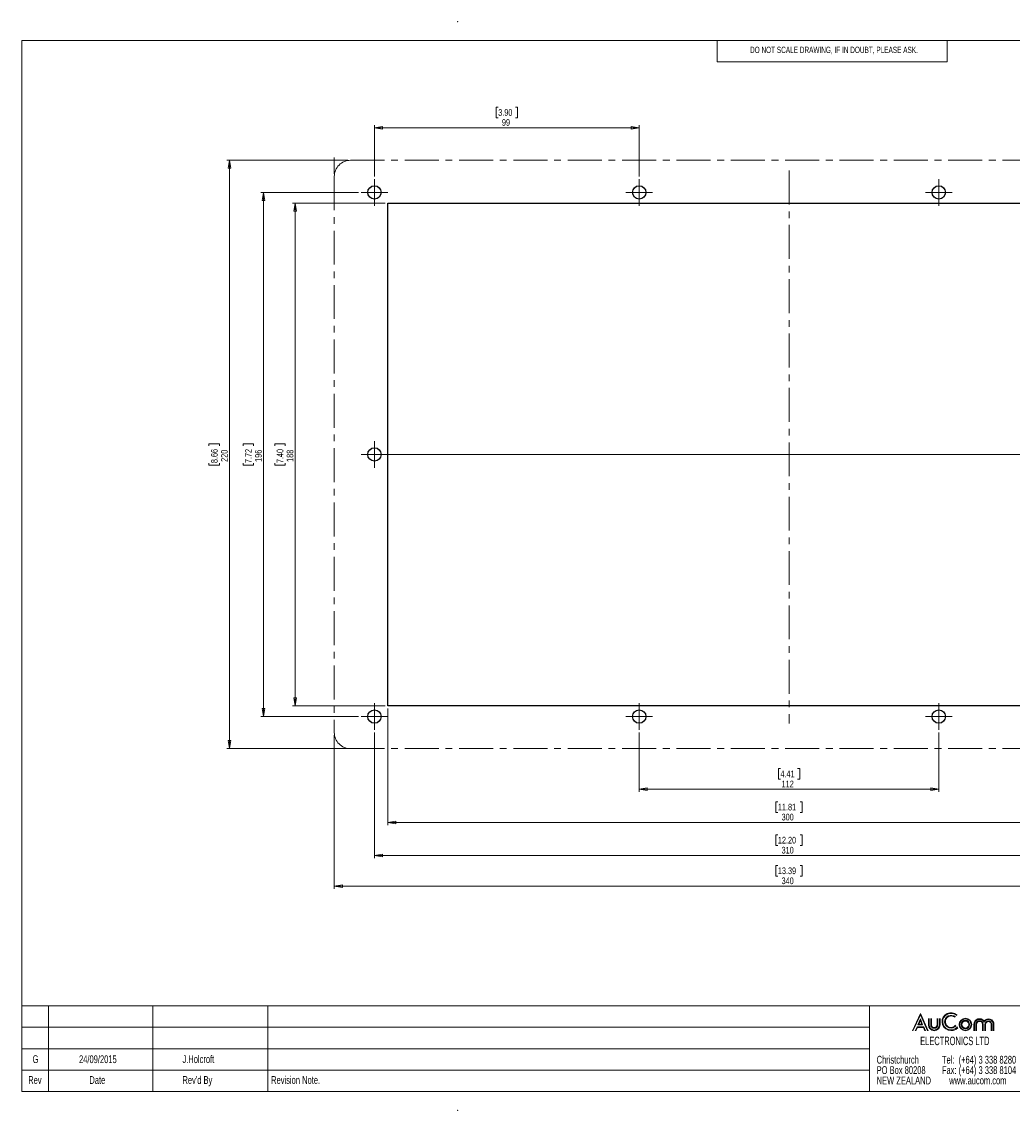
# Model space of a CAD drawing. Header units: millimetres. Extents: x 7 to 590, y 1 to 408.
# Tile 1 of 2: x 7 to 377, y 1 to 408. Entities that reach past the tile are written whole.
import ezdxf

# ---------------------------------------------------------------- set-up
doc = ezdxf.new("R2010")
doc.units = ezdxf.units.MM
doc.header["$PDSIZE"] = -1
doc.linetypes.add('CENTERX2', pattern=[20.32, 12.7, -2.54, 2.54, -2.54])
doc.styles.add('SLDTEXTSTYLE0', font='TXT', dxfattribs={"width": 0.605})
doc.styles.add('SLDTEXTSTYLE3', font='TXT', dxfattribs={"width": 0.75})
doc.dimstyles.new('SLDDIMSTYLE0', dxfattribs={"dimtxt": 2.5, "dimasz": 3, "dimexe": 0, "dimexo": 0.0625, "dimtad": 1, "dimdec": 0, "dimrnd": 1e-09, "dimzin": 12, "dimdsep": 46, "dimtxsty": 'SLDTEXTSTYLE3', "dimblk1": 'CLOSED', "dimblk2": 'CLOSED', "dimsah": 1, "dimcen": 0.09, "dimadec": 0, "dimazin": 3, "dimtfac": 1, "dimtofl": 0, "dimtmove": 0, "dimatfit": 3, "dimldrblk": 'CLOSED', "dimfxl": 0, "dimfrac": 2, "dimtolj": 1, "dimtzin": 12, "dimarcsym": 0})

# ---------------------------------------------------------------- blocks, each defined once
blk = doc.blocks.new('SW_NOTE_0_1')
at = {"color": 0, "linetype": 'Continuous', "lineweight": 0, "char_height": 2.9104, "attachment_point": 1, "style": 'SLDTEXTSTYLE0'}
for s, insert in [('Tel:  (+64) 3 338 8280', (0, 3.75)), ('Fax: (+64) 3 338 8104', (0, -0.13)), ('www.aucom.com', (2.73, -4.01))]:
    blk.add_mtext(s, dxfattribs=dict(at, insert=insert))
blk = doc.blocks.new('SW_NOTE_0_3')
at = {"color": 0, "linetype": 'Continuous', "lineweight": 0, "char_height": 2.9104, "attachment_point": 1, "style": 'SLDTEXTSTYLE0'}
for s, insert in [('Christchurch', (0, 3.75)), ('PO Box 80208', (0, -0.13)), ('NEW ZEALAND', (0, -4.01))]:
    blk.add_mtext(s, dxfattribs=dict(at, insert=insert))
blk = doc.blocks.new('_Closed')
at = {"color": 0, "linetype": 'ByBlock', "lineweight": -2}
for p, q in [((-1, 0.166667), (0, 0)), ((-1, 0.166667), (-1, -0.166667)), ((0, 0), (-1, -0.166667)), ((0, 0), (-1, 0))]:
    blk.add_line(p, q, dxfattribs=at)
blk = doc.blocks.new('_D')
at = {"color": 7, "linetype": 'Continuous', "lineweight": 0}
for p, q in [((123.43, 135.56), (123.43, 84.18)), ((463.43, 135.56), (463.43, 84.18)), ((289.27, 92.89), (288.51, 92.89)), ((288.51, 92.89), (288.51, 88.92)), ((297.59, 92.89), (298.35, 92.89)), ((298.35, 92.89), (298.35, 88.92)), ((288.51, 88.92), (289.27, 88.92)), ((298.35, 88.92), (297.59, 88.92)), ((123.43, 85.18), (463.43, 85.18))]:
    blk.add_line(p, q, dxfattribs=at)
at = {"color": 7, "linetype": 'Continuous', "lineweight": 18, "xscale": 3, "yscale": 3, "rotation": 180.0000000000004}
blk.add_blockref('_Closed', (123.43, 85.18), dxfattribs=at)
at = {"color": 7, "linetype": 'Continuous', "lineweight": 18, "xscale": 3, "yscale": 3}
blk.add_blockref('_Closed', (463.43, 85.18), dxfattribs=at)
at = {"color": 7, "linetype": 'Continuous', "lineweight": 18, "char_height": 2.5, "attachment_point": 1, "style": 'SLDTEXTSTYLE3'}
for s, insert in [('13.39', (289.27, 92.14)), ('340', (290.66, 88.4))]:
    blk.add_mtext(s, dxfattribs=dict(at, insert=insert))
blk = doc.blocks.new('_D_1')
at = {"color": 7, "linetype": 'Continuous', "lineweight": 0}
for p, q in [((122.43, 356.56), (83.28, 356.56)), ((84.28, 356.56), (84.28, 136.56)), ((76.57, 249.79), (76.57, 250.55)), ((76.57, 250.55), (80.54, 250.55)), ((80.54, 250.55), (80.54, 249.79)), ((76.57, 243.33), (76.57, 242.56)), ((76.57, 242.56), (80.54, 242.56)), ((80.54, 242.56), (80.54, 243.33)), ((122.43, 136.56), (83.28, 136.56))]:
    blk.add_line(p, q, dxfattribs=at)
at = {"color": 7, "linetype": 'Continuous', "lineweight": 18, "xscale": 3, "yscale": 3}
for p, rotation in [((84.28, 356.56), 90.0000000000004), ((84.28, 136.56), 270.0000000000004)]:
    blk.add_blockref('_Closed', p, dxfattribs=dict(at, rotation=rotation))
at = {"color": 7, "linetype": 'Continuous', "lineweight": 18, "char_height": 2.5, "attachment_point": 1, "rotation": 90, "style": 'SLDTEXTSTYLE3'}
for s, insert in [('8.66', (77.31, 243.33)), ('220', (81.05, 243.79))]:
    blk.add_mtext(s, dxfattribs=dict(at, insert=insert))
blk = doc.blocks.new('_D_2')
at = {"color": 7, "linetype": 'Continuous', "lineweight": 0}
for p, q in [((142.43, 340.56), (107.84, 340.56)), ((108.84, 152.56), (108.84, 340.56)), ((101.13, 249.79), (101.13, 250.55)), ((101.13, 250.55), (105.1, 250.55)), ((105.1, 250.55), (105.1, 249.79)), ((101.13, 243.33), (101.13, 242.56)), ((101.13, 242.56), (105.1, 242.56)), ((105.1, 242.56), (105.1, 243.33)), ((142.43, 152.56), (107.84, 152.56))]:
    blk.add_line(p, q, dxfattribs=at)
at = {"color": 7, "linetype": 'Continuous', "lineweight": 18, "xscale": 3, "yscale": 3}
for p, rotation in [((108.84, 340.56, 15), 90.0000000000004), ((108.84, 152.56, 15), 270.0000000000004)]:
    blk.add_blockref('_Closed', p, dxfattribs=dict(at, rotation=rotation))
at = {"color": 7, "linetype": 'Continuous', "lineweight": 18, "char_height": 2.5, "attachment_point": 1, "rotation": 90, "style": 'SLDTEXTSTYLE3'}
for s, insert in [('7.40', (101.87, 243.33)), ('188', (105.61, 243.79))]:
    blk.add_mtext(s, dxfattribs=dict(at, insert=insert))
blk = doc.blocks.new('_D_3')
at = {"color": 7, "linetype": 'Continuous', "lineweight": 0}
for p, q in [((132.43, 344.56), (96, 344.56)), ((97, 344.56), (97, 148.56)), ((89.29, 249.79), (89.29, 250.55)), ((89.29, 250.55), (93.26, 250.55)), ((93.26, 250.55), (93.26, 249.79)), ((89.29, 243.33), (89.29, 242.56)), ((89.29, 242.56), (93.26, 242.56)), ((93.26, 242.56), (93.26, 243.33)), ((132.43, 148.56), (96, 148.56))]:
    blk.add_line(p, q, dxfattribs=at)
at = {"color": 7, "linetype": 'Continuous', "lineweight": 18, "xscale": 3, "yscale": 3}
for p, rotation in [((97, 344.56, 15), 90.0000000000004), ((97, 148.56, 15), 270.0000000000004)]:
    blk.add_blockref('_Closed', p, dxfattribs=dict(at, rotation=rotation))
at = {"color": 7, "linetype": 'Continuous', "lineweight": 18, "char_height": 2.5, "attachment_point": 1, "rotation": 90, "style": 'SLDTEXTSTYLE3'}
for s, insert in [('7.72', (90.04, 243.33)), ('196', (93.78, 243.79))]:
    blk.add_mtext(s, dxfattribs=dict(at, insert=insert))
blk = doc.blocks.new('_D_4')
at = {"color": 7, "linetype": 'Continuous', "lineweight": 0}
for p, q in [((138.43, 142.56), (138.43, 95.63)), ((448.43, 142.56), (448.43, 95.63)), ((289.27, 104.34), (288.51, 104.34)), ((288.51, 104.34), (288.51, 100.37)), ((297.59, 104.34), (298.35, 104.34)), ((298.35, 104.34), (298.35, 100.37)), ((288.51, 100.37), (289.27, 100.37)), ((298.35, 100.37), (297.59, 100.37)), ((448.43, 96.63), (138.43, 96.63))]:
    blk.add_line(p, q, dxfattribs=at)
at = {"color": 7, "linetype": 'Continuous', "lineweight": 18, "xscale": 3, "yscale": 3, "rotation": 180.0000000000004}
blk.add_blockref('_Closed', (138.43, 96.63, 15), dxfattribs=at)
at = {"color": 7, "linetype": 'Continuous', "lineweight": 18, "xscale": 3, "yscale": 3}
blk.add_blockref('_Closed', (448.43, 96.63, 15), dxfattribs=at)
at = {"color": 7, "linetype": 'Continuous', "lineweight": 18, "char_height": 2.5, "attachment_point": 1, "style": 'SLDTEXTSTYLE3'}
for s, insert in [('12.20', (289.27, 103.59)), ('310', (290.66, 99.85))]:
    blk.add_mtext(s, dxfattribs=dict(at, insert=insert))
blk = doc.blocks.new('_D_5')
at = {"color": 7, "linetype": 'Continuous', "lineweight": 0}
for p, q in [((237.43, 142.56), (237.43, 120.39)), ((349.43, 142.56), (349.43, 120.39)), ((290.2, 129.1), (289.44, 129.1)), ((289.44, 129.1), (289.44, 125.13)), ((296.66, 129.1), (297.42, 129.1)), ((297.42, 129.1), (297.42, 125.13)), ((289.44, 125.13), (290.2, 125.13)), ((297.42, 125.13), (296.66, 125.13)), ((237.43, 121.39), (349.43, 121.39))]:
    blk.add_line(p, q, dxfattribs=at)
at = {"color": 7, "linetype": 'Continuous', "lineweight": 18, "xscale": 3, "yscale": 3, "rotation": 180.0000000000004}
blk.add_blockref('_Closed', (237.43, 121.39, 15), dxfattribs=at)
at = {"color": 7, "linetype": 'Continuous', "lineweight": 18, "xscale": 3, "yscale": 3}
blk.add_blockref('_Closed', (349.43, 121.39, 15), dxfattribs=at)
at = {"color": 7, "linetype": 'Continuous', "lineweight": 18, "char_height": 2.5, "attachment_point": 1, "style": 'SLDTEXTSTYLE3'}
for s, insert in [('4.41', (290.2, 128.35)), ('112', (290.66, 124.61))]:
    blk.add_mtext(s, dxfattribs=dict(at, insert=insert))
blk = doc.blocks.new('_D_6')
at = {"color": 7, "linetype": 'Continuous', "lineweight": 0}
for p, q in [((143.43, 151.56), (143.43, 108)), ((443.43, 151.56), (443.43, 108)), ((289.27, 116.71), (288.51, 116.71)), ((288.51, 116.71), (288.51, 112.74)), ((297.59, 116.71), (298.35, 116.71)), ((298.35, 116.71), (298.35, 112.74)), ((288.51, 112.74), (289.27, 112.74)), ((298.35, 112.74), (297.59, 112.74)), ((143.43, 109), (443.43, 109))]:
    blk.add_line(p, q, dxfattribs=at)
at = {"color": 7, "linetype": 'Continuous', "lineweight": 18, "xscale": 3, "yscale": 3, "rotation": 180.0000000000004}
blk.add_blockref('_Closed', (143.43, 109, 15), dxfattribs=at)
at = {"color": 7, "linetype": 'Continuous', "lineweight": 18, "xscale": 3, "yscale": 3}
blk.add_blockref('_Closed', (443.43, 109, 15), dxfattribs=at)
at = {"color": 7, "linetype": 'Continuous', "lineweight": 18, "char_height": 2.5, "attachment_point": 1, "style": 'SLDTEXTSTYLE3'}
for s, insert in [('11.81', (289.27, 115.96)), ('300', (290.66, 112.22))]:
    blk.add_mtext(s, dxfattribs=dict(at, insert=insert))
blk = doc.blocks.new('_D_8')
at = {"color": 7, "linetype": 'Continuous', "lineweight": 0}
for p, q in [((184.7, 376.44), (183.94, 376.44)), ((183.94, 376.44), (183.94, 372.47)), ((191.16, 376.44), (191.92, 376.44)), ((191.92, 376.44), (191.92, 372.47)), ((183.94, 372.47), (184.7, 372.47)), ((191.92, 372.47), (191.16, 372.47)), ((138.43, 350.56), (138.43, 369.73)), ((138.43, 368.73), (237.43, 368.73)), ((237.43, 350.56), (237.43, 369.73))]:
    blk.add_line(p, q, dxfattribs=at)
at = {"color": 7, "linetype": 'Continuous', "lineweight": 18, "xscale": 3, "yscale": 3, "rotation": 180.0000000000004}
blk.add_blockref('_Closed', (138.43, 368.73, 15), dxfattribs=at)
at = {"color": 7, "linetype": 'Continuous', "lineweight": 18, "xscale": 3, "yscale": 3}
blk.add_blockref('_Closed', (237.43, 368.73, 15), dxfattribs=at)
at = {"color": 7, "linetype": 'Continuous', "lineweight": 18, "char_height": 2.5, "attachment_point": 1, "style": 'SLDTEXTSTYLE3'}
for s, insert in [('3.90', (184.7, 375.69)), ('99', (186.08, 371.95))]:
    blk.add_mtext(s, dxfattribs=dict(at, insert=insert))
blk = doc.blocks.new('SW_CENTERMARKSYMBOL_0')
at = {"color": 0, "linetype": 'Continuous', "lineweight": 18}
for p, q in [((0, 2.5), (0, 5)), ((-2.5, 0), (-5, 0)), ((0, 0), (-2.5, 0)), ((0, 0), (0, 2.5)), ((0, 0), (0, -2.5)), ((0, 0), (2.5, 0)), ((2.5, 0), (5, 0)), ((0, -2.5), (0, -5))]:
    blk.add_line(p, q, dxfattribs=at)
blk = doc.blocks.new('SW_CENTERMARKSYMBOL_1')
at = {"color": 0, "linetype": 'Continuous', "lineweight": 18}
for p, q in [((0, 2.5), (0, 5)), ((-2.5, 0), (-5, 0)), ((0, 0), (-2.5, 0)), ((0, 0), (0, 2.5)), ((0, 0), (0, -2.5)), ((0, 0), (2.5, 0)), ((2.5, 0), (5, 0)), ((0, -2.5), (0, -5))]:
    blk.add_line(p, q, dxfattribs=at)
blk = doc.blocks.new('SW_CENTERMARKSYMBOL_2')
at = {"color": 0, "linetype": 'Continuous', "lineweight": 18}
for p, q in [((0, 2.5), (0, 5)), ((-2.5, 0), (-5, 0)), ((0, 0), (-2.5, 0)), ((0, 0), (0, 2.5)), ((0, 0), (0, -2.5)), ((0, 0), (2.5, 0)), ((2.5, 0), (5, 0)), ((0, -2.5), (0, -5))]:
    blk.add_line(p, q, dxfattribs=at)
blk = doc.blocks.new('SW_CENTERMARKSYMBOL_6')
at = {"color": 0, "linetype": 'Continuous', "lineweight": 18}
for p, q in [((0, 2.5), (0, 5)), ((-2.5, 0), (-5, 0)), ((0, 0), (-2.5, 0)), ((0, 0), (0, 2.5)), ((0, 0), (0, -2.5)), ((0, 0), (2.5, 0)), ((2.5, 0), (5, 0)), ((0, -2.5), (0, -5))]:
    blk.add_line(p, q, dxfattribs=at)
blk = doc.blocks.new('SW_CENTERMARKSYMBOL_7')
at = {"color": 0, "linetype": 'Continuous', "lineweight": 18}
for p, q in [((0, 2.5), (0, 5)), ((-2.5, 0), (-5, 0)), ((0, 0), (-2.5, 0)), ((0, 0), (0, 2.5)), ((0, 0), (0, -2.5)), ((0, 0), (2.5, 0)), ((2.5, 0), (5, 0)), ((0, -2.5), (0, -5))]:
    blk.add_line(p, q, dxfattribs=at)
blk = doc.blocks.new('SW_CENTERMARKSYMBOL_8')
at = {"color": 0, "linetype": 'Continuous', "lineweight": 18}
for p, q in [((0, 2.5), (0, 5)), ((-2.5, 0), (-5, 0)), ((0, 0), (-2.5, 0)), ((0, 0), (0, 2.5)), ((0, 0), (0, -2.5)), ((0, 0), (2.5, 0)), ((2.5, 0), (5, 0)), ((0, -2.5), (0, -5))]:
    blk.add_line(p, q, dxfattribs=at)
blk = doc.blocks.new('SW_CENTERMARKSYMBOL_9')
at = {"color": 0, "linetype": 'Continuous', "lineweight": 18}
for p, q in [((0, 2.5), (0, 5)), ((-2.5, 0), (-5, 0)), ((0, 0), (-2.5, 0)), ((0, 0), (0, 2.5)), ((0, 0), (0, -2.5)), ((0, 0), (2.5, 0)), ((2.5, 0), (305.12, 0)), ((0, -2.5), (0, -5))]:
    blk.add_line(p, q, dxfattribs=at)

msp = doc.modelspace()

# ---------------------------------------------------------------- linework, layer by layer
at = {"color": 7, "linetype": 'Continuous', "lineweight": 18}
for p, q in [((582.57, 401.36), (6.57, 401.36)), ((6.57, 8.36), (6.57, 401.36)), ((266.57, 401.36), (266.57, 393.36)), ((352.57, 401.36), (352.57, 393.36)), ((352.57, 393.36), (266.57, 393.36)), ((6.57, 40.36), (582.57, 40.36)), ((16.57, 40.36), (16.57, 8.36)), ((55.57, 40.36), (55.57, 8.36)), ((98.57, 40.36), (98.57, 8.36)), ((323.57, 8.36), (323.57, 40.36)), ((339.56, 31.1), (342.55, 37.58)), ((342.55, 37.03), (339.77, 31.1)), ((342.55, 37.58), (345.43, 31.08)), ((342.55, 37.03), (345.18, 31.08)), ((340.55, 31.08), (341.3, 32.58)), ((341.3, 32.58), (343.83, 32.58)), ((341.56, 33.33), (342.58, 35.59)), ((343.39, 33.33), (341.56, 33.33)), ((341.93, 33.58), (342.55, 34.96)), ((343.05, 33.58), (341.93, 33.58)), ((342.55, 34.96), (343.05, 33.58)), ((342.58, 35.59), (343.39, 33.33)), ((343.83, 32.58), (344.43, 31.08)), ((345.52, 33.3), (345.52, 35.67)), ((345.77, 33.3), (345.77, 35.67)), ((346.4, 33.3), (346.4, 35.67)), ((346.65, 33.3), (346.65, 35.67)), ((348.77, 33.3), (348.77, 35.67)), ((349.02, 33.3), (349.02, 35.67)), ((349.65, 33.3), (349.65, 35.67)), ((349.9, 33.3), (349.9, 35.67)), ((362.55, 33.46), (362.55, 31.1)), ((362.8, 33.46), (362.8, 31.08)), ((363.3, 33.46), (363.3, 31.08)), ((363.55, 33.46), (363.55, 31.08)), ((365.8, 33.46), (365.8, 31.08)), ((366.05, 33.46), (366.05, 31.08)), ((366.67, 33.46), (366.67, 31.08)), ((366.92, 33.46), (366.92, 31.08)), ((369.05, 33.46), (369.05, 31.1)), ((369.3, 33.46), (369.3, 31.1)), ((369.8, 33.46), (369.8, 31.1)), ((370.05, 33.46), (370.05, 31.1)), ((6.57, 32.36), (323.57, 32.36)), ((340.8, 31.08), (341.43, 32.33)), ((341.43, 32.33), (343.68, 32.33)), ((343.68, 32.33), (344.18, 31.08)), ((6.57, 24.36), (323.57, 24.36)), ((6.57, 16.36), (323.57, 16.36)), ((6.57, 8.36), (582.57, 8.36))]:
    msp.add_line(p, q, dxfattribs=at)
at = {"color": 7, "linetype": 'Continuous', "lineweight": 0}
for p, q in [((128.43, 356.56), (122.43, 356.56)), ((123.43, 351.56), (123.43, 357.56)), ((123.43, 141.56), (123.43, 135.56)), ((128.43, 136.56), (122.43, 136.56))]:
    msp.add_line(p, q, dxfattribs=at)
at = {"color": 7, "linetype": 'CENTERX2', "lineweight": 18}
for p, q in [((129.43, 356.56), (457.43, 356.56)), ((123.43, 350.56), (123.43, 142.56)), ((293.43, 352.7), (293.43, 145.93)), ((129.43, 136.56), (457.43, 136.56))]:
    msp.add_line(p, q, dxfattribs=at)
at = {"color": 7, "linetype": 'Continuous', "lineweight": 25}
for p, q in [((143.43, 340.56), (443.43, 340.56)), ((143.43, 152.56), (143.43, 340.56)), ((443.43, 152.56), (143.43, 152.56))]:
    msp.add_line(p, q, dxfattribs=at)
for centre in [(138.43, 344.56), (237.43, 344.56), (349.43, 344.56), (138.43, 246.56), (138.43, 148.56), (237.43, 148.56), (349.43, 148.56)]:
    msp.add_circle(centre, 2.5, dxfattribs=at)
at = {"color": 7, "linetype": 'Continuous', "lineweight": 18}
for radius in [2.35, 2.09, 1.57, 1.31]:
    msp.add_circle((359.4, 33.41), radius, dxfattribs=at)
at = {"color": 7, "linetype": 'CENTERX2', "lineweight": 18}
for centre, start, end in [((129.43, 350.56), 90, 180), ((129.43, 142.56), 180, 270)]:
    msp.add_arc(centre, 6, start, end, dxfattribs=at)
at = {"color": 7, "linetype": 'Continuous', "lineweight": 18}
for centre, radius, start, end in [((354.01, 34.48), 3.37, 48.0524, 318.1506), ((354.01, 34.48), 3.1, 46.6832, 320.0497), ((354.01, 34.47), 2.4, 47.1994, 321.5981), ((347.71, 33.3), 2.19, 180, 0), ((347.71, 33.3), 1.94, 180, 0), ((347.71, 33.3), 1.31, 180, 0), ((347.71, 33.3), 1.06, 180, 0), ((354.01, 34.48), 2.13, 49.8195, 319.9832), ((364.67, 33.46), 2.13, 37.0603, 180), ((364.67, 33.46), 1.88, 25.5928, 180), ((364.67, 33.46), 1.38, 0, 180), ((364.67, 33.46), 1.12, 0, 180), ((367.99, 33.46), 1.81, 0, 153.4571), ((367.99, 33.46), 2.06, 0, 141.6169), ((367.99, 33.46), 1.31, 0, 180), ((367.99, 33.46), 1.06, 0, 180)]:
    msp.add_arc(centre, radius, start, end, dxfattribs=at)
at = {"color": 7, "linetype": 'Continuous', "lineweight": 0}
for p in [(169.57, 408.36), (169.57, 1.36)]:
    msp.add_point(p, dxfattribs=at)

# ---------------------------------------------------------------- block references
for name, p in [('SW_CENTERMARKSYMBOL_0', (138.43, 344.56)), ('SW_CENTERMARKSYMBOL_1', (237.43, 344.56)), ('SW_CENTERMARKSYMBOL_2', (349.43, 344.56)), ('SW_CENTERMARKSYMBOL_9', (138.43, 246.56)), ('SW_CENTERMARKSYMBOL_8', (138.43, 148.56)), ('SW_CENTERMARKSYMBOL_7', (237.43, 148.56)), ('SW_CENTERMARKSYMBOL_6', (349.43, 148.56)), ('SW_NOTE_0_3', (326.19, 17.95)), ('SW_NOTE_0_1', (350.59, 17.95))]:
    msp.add_blockref(name, p, dxfattribs=at)

# ---------------------------------------------------------------- texts
at = {"color": 7, "linetype": 'Continuous', "lineweight": 0, "style": 'SLDTEXTSTYLE0'}
for s, insert, char_height, attachment_point in [('DO NOT SCALE DRAWING, IF IN DOUBT, PLEASE ASK.', (278.86, 399.04), 2.3813, 1), ('ELECTRONICS LTD', (355.43, 28.88), 3.175, 2), ('G', (11.7, 21.91), 2.91, 2), ('24/09/2015', (27.98, 21.89), 2.91, 1), ('J.Holcroft', (66.65, 21.91), 2.91, 1), ('Rev', (8.98, 14.12), 2.91, 1), ('Date', (31.85, 14.12), 2.91, 1), ("Rev'd By", (66.64, 14.12), 2.91, 1), ('Revision Note.', (99.8, 14.12), 2.9104, 1)]:
    msp.add_mtext(s, dxfattribs=dict(at, insert=insert, char_height=char_height, attachment_point=attachment_point))

# ---------------------------------------------------------------- dimensions: what is measured, and where the dimension line sits
at = {"color": 7, "linetype": 'Continuous', "lineweight": 18}
for base, p1, p2, picture, middle in [((237.43, 368.73), (138.43, 349.56), (237.43, 349.56), '_D_8', (187.93, 368.73)), ((443.43, 109), (143.43, 152.56), (443.43, 152.56), '_D_6', (293.43, 109)), ((138.43, 96.63), (448.43, 143.56), (138.43, 143.56), '_D_4', (293.43, 96.63)), ((349.43, 121.39), (237.43, 143.56), (349.43, 143.56), '_D_5', (293.43, 121.39))]:
    dim = msp.add_linear_dim(base=base, p1=p1, p2=p2, dimstyle='SLDDIMSTYLE0', dxfattribs=at)
    dim.commit()
    dim.dimension.update_dxf_attribs({"geometry": picture, "text_midpoint": middle, "dimtype": 160})
for base, p1, p2, angle, picture, middle in [((84.28, 136.56), (123.43, 356.56), (123.43, 136.56), 90, '_D_1', (84.28, 246.56)), ((97, 148.56), (133.43, 344.56), (133.43, 148.56), 90, '_D_3', (97, 246.56)), ((108.84, 340.56), (143.43, 152.56), (143.43, 340.56), 90, '_D_2', (108.84, 246.56)), ((463.43, 85.18), (123.43, 136.56), (463.43, 136.56), 0, '_D', (293.43, 85.18))]:
    dim = msp.add_linear_dim(base=base, p1=p1, p2=p2, angle=angle, dimstyle='SLDDIMSTYLE0', dxfattribs=at)
    dim.commit()
    dim.dimension.update_dxf_attribs({"geometry": picture, "text_midpoint": middle, "dimtype": 160})

doc.saveas('drawing.dxf')
